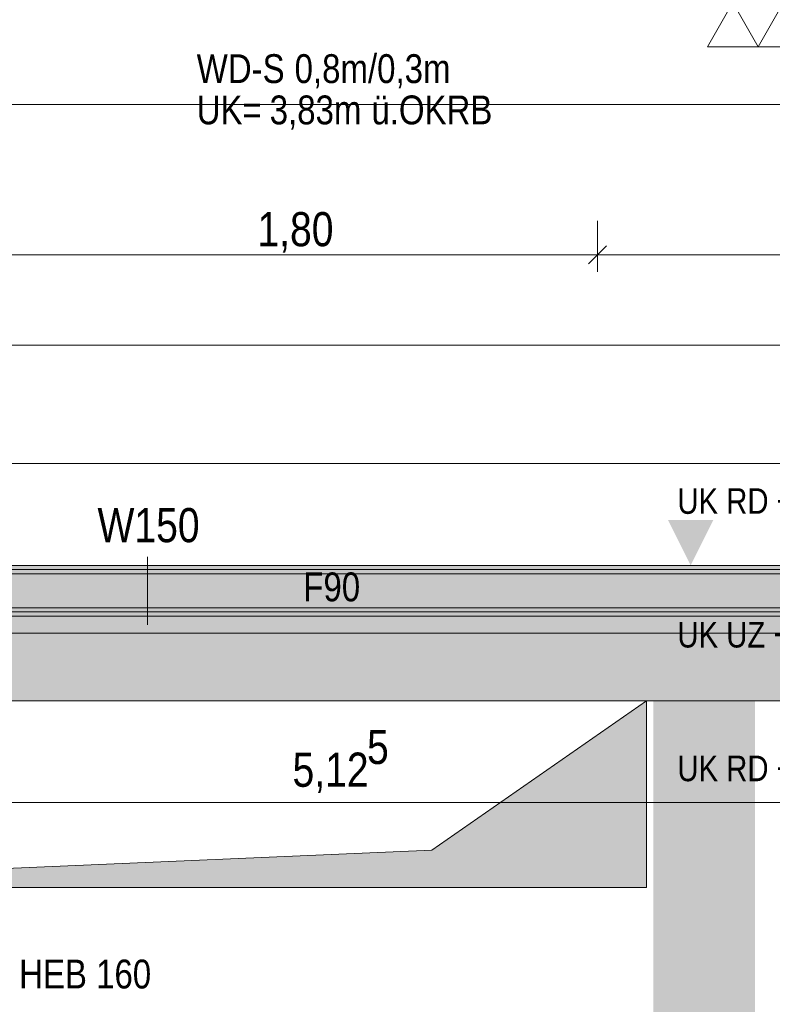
# Model space of a CAD drawing. Extents: x -720 to 300, y 62 to 1162.
# Tile 77 of 256: x -420 to -376, y 844 to 902. Entities that reach past the tile are written whole.
import ezdxf
from ezdxf.lldxf.tags import DXFTag

# ---------------------------------------------------------------- set-up
doc = ezdxf.new("R2010")
doc.units = 0
doc.layers.get('0').update_dxf_attribs({"lineweight": 13})
for name, color, linetype, lineweight, true_color in [('00 -Bauelemente -Dämmung innen', 7, 'Continuous', 9, 0xff7fe6), ('00 -Bauelemente -Gipskarton', 7, 'Continuous', 9, 0xff7fe6), ('00_Beschriftung UZ', 3, 'Continuous', 35, 0x00ff00), ('30 -34 Innenwände- 11 Durchbruch', 4, 'Continuous', 9, 0x00ffff), ('30 -34 Innenwände- 2 nichttragend', 7, 'Continuous', 18, 0xff7fe6), ('30 -35 Decken- 1 Konstruktion-Träger- Stahlbeton', 7, 'Continuous', 13, 0x33aa00), ('30 -35 Decken- 11 Durchbruch', 5, 'Continuous', 15, 0x0000ff), ('70 -72 Beschriftung- 1 Beschriftung allgemein', 7, 'Continuous', 9, 0xff6633), ('70 -72 Beschriftung- 2 Beschriftung Bauteile', 7, 'Continuous', 9, 0x9999ff), ('70 -76 Bemaßung- 2 Allgemein', 9, 'Continuous', 5, 0x808080), ('iwb_Schraffur_F90_feuerbestaendig', 1, 'Continuous', 13, 0xff0000), ('iwb_Schraffur_Unterzug', 7, 'Continuous', 5, 0xffffcc)]:
    doc.layers.add(name, color=color, linetype=linetype, lineweight=lineweight, true_color=true_color)
doc.layers.add('70 -71 Achsen- 1 Gebäudeachsen', color=7, linetype='STRICHPUNKT2-A06G93UB8I', lineweight=18)
doc.layers.add('70 -75 Raumstempel- 3 Wandstempel', color=7, linetype='Continuous', lineweight=50)
doc.styles.get("Standard").update_dxf_attribs({"font": 'ARIALN.TTF'})
tags = doc.linetypes.add('fein_strichliert-A06G93UC8I', pattern=[4, 1, -2, 1]).pattern_tags.tags
tags[8:9] = [DXFTag(74, 4), DXFTag(75, 0), DXFTag(340, '0'), DXFTag(46, 0.0), DXFTag(50, 0.0), DXFTag(44, 0.0), DXFTag(45, 0.0)]
tags[6:7] = [DXFTag(74, 4), DXFTag(75, 0), DXFTag(340, '0'), DXFTag(46, 0.0), DXFTag(50, 0.0), DXFTag(44, 0.0), DXFTag(45, 0.0)]
tags[4:5] = [DXFTag(74, 4), DXFTag(75, 0), DXFTag(340, '0'), DXFTag(46, 0.0), DXFTag(50, 0.0), DXFTag(44, 0.0), DXFTag(45, 0.0)]
tags = doc.linetypes.add('STRICHPUNKT2-A06G93UB8I', pattern=[12.7, 6.35, -3.175, 0, -3.175]).pattern_tags.tags
tags[10:11] = [DXFTag(74, 4), DXFTag(75, 0), DXFTag(340, '0'), DXFTag(46, 0.0), DXFTag(50, 0.0), DXFTag(44, 0.0), DXFTag(45, 0.0)]
tags[8:9] = [DXFTag(74, 4), DXFTag(75, 0), DXFTag(340, '0'), DXFTag(46, 0.0), DXFTag(50, 0.0), DXFTag(44, 0.0), DXFTag(45, 0.0)]
tags[6:7] = [DXFTag(74, 4), DXFTag(75, 0), DXFTag(340, '0'), DXFTag(46, 0.0), DXFTag(50, 0.0), DXFTag(44, 0.0), DXFTag(45, 0.0)]
tags[4:5] = [DXFTag(74, 4), DXFTag(75, 0), DXFTag(340, '0'), DXFTag(46, 0.0), DXFTag(50, 0.0), DXFTag(44, 0.0), DXFTag(45, 0.0)]

# ---------------------------------------------------------------- blocks, each defined once
blk = doc.blocks.new('Referenz-A06G93UD8I')
at = {"layer": '00 -Bauelemente -Dämmung innen', "color": 0, "linetype": 'Continuous', "lineweight": -2, "ltscale": 0.13}
for p, q in [((-347.853, 868.912), (-452.853, 868.912)), ((-349.853, 866.912), (-452.853, 866.912))]:
    blk.add_line(p, q, dxfattribs=at)
at = {"layer": '00 -Bauelemente -Gipskarton', "color": 0, "linetype": 'Continuous', "lineweight": -2, "ltscale": 0.13}
for p, q in [((-347.353, 869.412), (-452.853, 869.412)), ((-347.603, 869.162), (-452.853, 869.162)), ((-347.853, 868.912), (-452.853, 868.912)), ((-349.853, 866.912), (-452.853, 866.912)), ((-350.103, 866.662), (-452.853, 866.662)), ((-350.353, 866.412), (-452.853, 866.412))]:
    blk.add_line(p, q, dxfattribs=at)
at = {"layer": '00_Beschriftung UZ', "color": 0, "linetype": 'Continuous', "lineweight": -2, "ltscale": 0.13}
for points in [[(-382.185, 872.083), (-380.853, 869.412), (-379.515, 872.081)], [(-382.185, 866.742), (-380.853, 869.412), (-379.515, 866.743)], [(-382.185, 864.083), (-380.853, 861.412), (-379.515, 864.081)], [(-382.185, 858.742), (-380.853, 861.412), (-379.515, 858.743)]]:
    blk.add_solid(points, dxfattribs=at)
at = {"layer": '30 -34 Innenwände- 2 nichttragend', "color": 0, "linetype": 'Continuous', "lineweight": -2, "ltscale": 0.13}
for p, q in [((-347.353, 869.412), (-452.853, 869.412)), ((-350.353, 866.412), (-452.853, 866.412))]:
    blk.add_line(p, q, dxfattribs=at)
at = {"layer": '30 -35 Decken- 1 Konstruktion-Träger- Stahlbeton', "color": 0, "linetype": 'fein_strichliert-A06G93UC8I', "lineweight": -2, "ltscale": 0.13}
for p, q in [((-611.353, 869.412), (76.456, 869.412)), ((-611.353, 861.412), (76.456, 861.412))]:
    blk.add_line(p, q, dxfattribs=at)
at = {"layer": '30 -35 Decken- 11 Durchbruch', "color": 0, "linetype": 'Continuous', "lineweight": -2, "ltscale": 0.13}
for p, q in [((-446.853, 861.412), (-383.453, 861.412)), ((-383.453, 861.412), (-396.133, 852.612)), ((-383.453, 850.412), (-383.453, 861.412)), ((-396.133, 852.612), (-446.853, 850.412)), ((-446.853, 850.412), (-383.453, 850.412))]:
    blk.add_line(p, q, dxfattribs=at)
at = {"layer": '30 -35 Decken- 11 Durchbruch', "color": 0, "lineweight": -2}
for points in [[(-383.453, 850.412), (-396.133, 852.612), (-383.453, 861.412)], [(-396.133, 850.412), (-446.853, 850.412), (-396.133, 852.612)], [(-396.133, 850.412), (-396.133, 852.612), (-383.453, 850.412)]]:
    blk.add_solid(points, dxfattribs=at)
at = {"layer": '70 -71 Achsen- 1 Gebäudeachsen', "color": 0, "linetype": 'STRICHPUNKT2-A06G93UB8I', "lineweight": -2, "ltscale": 0.13}
blk.add_line((-682.362, 865.412), (76.456, 865.412), dxfattribs=at)
at = {"layer": '70 -72 Beschriftung- 2 Beschriftung Bauteile', "color": 0, "lineweight": -2}
for p, q in [((-378.362, 902.612), (-379.862, 900.014)), ((-376.862, 900.014), (-378.362, 902.612)), ((-375.362, 902.612), (-376.862, 900.014)), ((-379.862, 900.014), (-376.862, 900.014)), ((-376.862, 900.014), (-373.862, 900.014))]:
    blk.add_line(p, q, dxfattribs=at)
at = {"layer": '70 -75 Raumstempel- 3 Wandstempel', "color": 0, "linetype": 'Continuous', "lineweight": -2, "ltscale": 0.13}
blk.add_line((-412.917, 869.912), (-412.917, 865.912), dxfattribs=at)
at = {"layer": '70 -76 Bemaßung- 2 Allgemein', "color": 0, "linetype": 'Continuous', "lineweight": -2, "ltscale": 0.13}
for p, q in [((-346.313, 896.612), (-570.093, 896.612)), ((-386.353, 889.737), (-386.353, 886.737)), ((-386.353, 889.737), (-386.353, 886.737)), ((-386.884, 887.206), (-385.822, 888.268)), ((-385.822, 888.268), (-386.884, 887.206)), ((-387.413, 887.737), (-421.293, 887.737)), ((-385.853, 887.737), (-387.413, 887.737)), ((-386.853, 887.737), (-385.293, 887.737)), ((-326.213, 887.737), (-385.293, 887.737)), ((-351.413, 882.412), (-547.693, 882.412)), ((-301.913, 875.412), (-550.693, 875.412)), ((-351.413, 855.412), (-451.793, 855.412))]:
    blk.add_line(p, q, dxfattribs=at)
at = {"layer": '00_Beschriftung UZ', "color": 0, "linetype": 'ByBlock', "lineweight": -2, "ltscale": 0.13, "char_height": 1.51033, "attachment_point": 1}
for s, insert in [('{\\fArial Narrow;UK RD +4,28m/4,28m}', (-381.634, 873.962)), ('{\\fArial Narrow;UK UZ +3,90m/3,90m}', (-381.635, 866.075)), ('{\\fArial Narrow;UK RD +4,28m/4,28m}', (-381.634, 858.187))]:
    blk.add_mtext(s, dxfattribs=dict(at, insert=insert))
at = {"layer": '30 -34 Innenwände- 11 Durchbruch', "color": 0, "linetype": 'Continuous', "lineweight": -2, "ltscale": 0.13, "char_height": 1.7, "attachment_point": 1}
for s, insert in [('{\\fArial Narrow;WD-S}', (-410.006, 899.568)), ('{\\fArial Narrow;0,8m/0,3m}', (-404.226, 899.568)), ('{\\fArial Narrow;UK=}', (-410.006, 897.133)), ('{\\fArial Narrow;3,83m}', (-405.696, 897.133)), ('{\\fArial Narrow;ü.OKRB}', (-399.697, 897.133))]:
    blk.add_mtext(s, dxfattribs=dict(at, insert=insert))
at = {"layer": '70 -72 Beschriftung- 1 Beschriftung allgemein', "color": 0, "linetype": 'Continuous', "lineweight": -2, "ltscale": 0.13, "insert": (-420.486, 846.149), "char_height": 1.7, "attachment_point": 1}
blk.add_mtext('{\\fArial Narrow;HEB 160}', dxfattribs=at)
at = {"layer": '70 -75 Raumstempel- 3 Wandstempel', "color": 0, "linetype": 'Continuous', "lineweight": -2, "ltscale": 0.13, "attachment_point": 1}
for s, insert, char_height in [('{\\fArial Narrow;W150}', (-415.859, 872.791), 2.01377), ('{\\fArial Narrow;F90}', (-403.713, 868.991), 1.7)]:
    blk.add_mtext(s, dxfattribs=dict(at, insert=insert, char_height=char_height))
at = {"layer": '70 -76 Bemaßung- 2 Allgemein', "color": 0, "linetype": 'Continuous', "lineweight": -2, "ltscale": 0.13, "char_height": 2.01377, "attachment_point": 1}
for s, insert in [('{\\fArial Narrow;1,80}', (-406.421, 890.253)), ('{\\fArial Narrow;5}', (-399.951, 859.705)), ('{\\fArial Narrow;5,12}', (-404.349, 858.362))]:
    blk.add_mtext(s, dxfattribs=dict(at, insert=insert))
blk = doc.blocks.new('Referenz-A06G93UF8I')
at = {"layer": 'iwb_Schraffur_F90_feuerbestaendig', "linetype": 'Continuous', "ltscale": 0.13}
blk.add_hatch(color=256, dxfattribs=at).paths.add_polyline_path([(-566.802, 777.412), (-551.677, 777.412), (-551.677, 869.412), (-347.352, 869.412), (-347.352, 777.412), (-295.152, 777.412), (-295.152, 772.412), (-350.352, 772.412), (-350.352, 866.412), (-548.677, 866.412), (-548.677, 772.412), (-566.802, 772.412)])
at = {"layer": 'iwb_Schraffur_Unterzug', "linetype": 'Continuous', "ltscale": 0.13}
for points in [[(-606.352, 865.412), (-606.352, 869.412), (76.456, 869.412)], [(-606.352, 865.412), (76.456, 869.412), (76.456, 867.658)], [(-606.352, 865.412), (76.456, 867.658), (76.456, 863.166)], [(-606.352, 865.412), (76.456, 863.166), (76.456, 861.412)], [(-606.352, 865.412), (76.456, 861.412), (-606.352, 861.412)], [(-383.052, 777.852), (-383.052, 862.412), (-377.052, 777.852), (-377.052, 862.412)]]:
    blk.add_solid(points, dxfattribs=at)

msp = doc.modelspace()

# ---------------------------------------------------------------- block references
at = {"color": 8, "lineweight": 13, "ltscale": 0.13, "true_color": 0x808080}
msp.add_blockref('Referenz-A06G93UD8I', (0, 0), dxfattribs=at)
at = {"color": 8, "lineweight": 25, "ltscale": 0.25, "true_color": 0x808080}
msp.add_blockref('Referenz-A06G93UF8I', (0, 0), dxfattribs=at)

doc.saveas('drawing.dxf')
